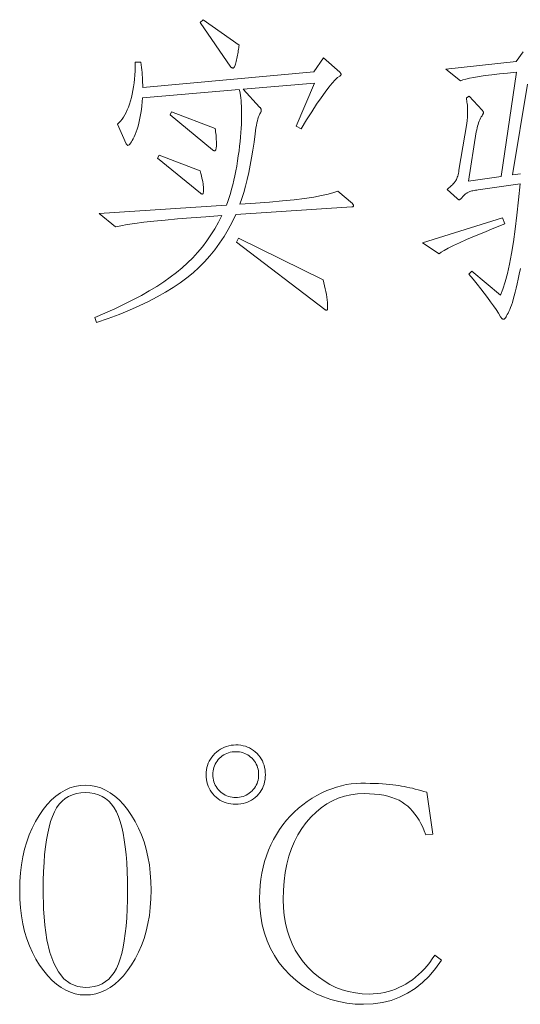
# Model space of a CAD drawing. Extents: x 0 to 1189, y 0 to 841.
# Tile 15 of 132: x 67 to 75, y 46 to 62. Entities that reach past the tile are written whole.
import ezdxf

# ---------------------------------------------------------------- set-up
doc = ezdxf.new("R2010")
doc.units = 0

msp = doc.modelspace()

# ---------------------------------------------------------------- linework, layer by layer
at = {"color": 7, "lineweight": 13}
for points in [[(70.443, 61.813), (70.44, 61.791), (70.438, 61.768), (70.435, 61.745), (70.431, 61.721), (70.428, 61.697), (70.423, 61.672), (70.419, 61.647), (70.414, 61.622), (70.409, 61.596), (70.403, 61.57), (70.397, 61.545), (70.392, 61.523), (70.386, 61.503), (70.38, 61.486), (70.375, 61.471), (70.369, 61.459), (70.364, 61.45), (70.358, 61.443), (70.353, 61.439), (70.348, 61.438), (70.343, 61.438), (70.338, 61.439), (70.333, 61.44), (70.329, 61.441), (70.325, 61.442), (70.322, 61.444), (70.318, 61.446), (70.316, 61.448), (70.313, 61.451), (70.311, 61.454), (69.809, 62.183), (69.857, 62.23)], [(72.301, 59.216), (72.305, 59.212), (72.309, 59.207), (72.312, 59.203), (72.314, 59.2), (72.317, 59.196), (72.319, 59.192), (72.32, 59.189), (72.321, 59.185), (72.322, 59.182), (72.322, 59.179), (72.322, 59.176), (72.321, 59.173), (72.319, 59.171), (72.317, 59.169), (72.314, 59.167), (72.311, 59.165), (72.307, 59.164), (72.302, 59.164), (72.296, 59.163), (72.29, 59.163), (70.39, 59.036), (70.331, 58.912), (70.267, 58.792), (70.198, 58.677), (70.125, 58.566), (70.047, 58.46), (69.964, 58.359), (69.877, 58.262), (69.785, 58.17), (69.689, 58.082), (69.587, 57.999), (69.48, 57.919), (69.363, 57.84), (69.237, 57.763), (69.103, 57.688), (68.959, 57.614), (68.807, 57.542), (68.646, 57.471), (68.476, 57.402), (68.297, 57.334), (68.109, 57.268), (68.078, 57.352), (68.246, 57.423), (68.407, 57.495), (68.56, 57.567), (68.705, 57.639), (68.842, 57.712), (68.972, 57.786), (69.095, 57.86), (69.21, 57.935), (69.317, 58.01), (69.416, 58.086), (69.509, 58.164), (69.599, 58.245), (69.684, 58.33), (69.765, 58.418), (69.842, 58.51), (69.914, 58.605), (69.983, 58.703), (70.047, 58.806), (70.107, 58.911), (70.163, 59.02), (69.9, 59.002), (69.657, 58.984), (69.434, 58.966), (69.23, 58.948), (69.046, 58.929), (68.882, 58.911), (68.737, 58.892), (68.612, 58.873), (68.507, 58.855), (68.421, 58.836), (68.152, 59.057), (70.237, 59.189), (70.26, 59.252), (70.281, 59.316), (70.302, 59.383), (70.322, 59.452), (70.34, 59.524), (70.358, 59.598), (70.375, 59.674), (70.391, 59.752), (70.405, 59.832), (70.419, 59.915), (70.431, 59.998), (70.443, 60.079), (70.453, 60.157), (70.461, 60.233), (70.468, 60.307), (70.474, 60.379), (70.479, 60.448), (70.482, 60.516), (70.484, 60.581), (70.485, 60.644), (70.485, 60.704), (70.483, 60.76), (70.482, 60.813), (70.479, 60.862), (70.476, 60.908), (70.472, 60.951), (70.467, 60.989), (70.461, 61.025), (70.455, 61.056), (70.448, 61.084), (68.859, 60.947), (68.855, 60.882), (68.85, 60.819), (68.843, 60.758), (68.835, 60.699), (68.825, 60.642), (68.814, 60.588), (68.802, 60.536), (68.788, 60.486), (68.773, 60.438), (68.756, 60.393), (68.739, 60.351), (68.723, 60.313), (68.707, 60.28), (68.693, 60.251), (68.679, 60.227), (68.666, 60.207), (68.653, 60.191), (68.642, 60.18), (68.631, 60.173), (68.621, 60.171), (68.618, 60.171), (68.615, 60.172), (68.612, 60.174), (68.61, 60.175), (68.607, 60.178), (68.604, 60.181), (68.602, 60.184), (68.599, 60.188), (68.597, 60.193), (68.595, 60.198), (68.452, 60.52), (68.478, 60.543), (68.503, 60.57), (68.527, 60.6), (68.55, 60.634), (68.571, 60.67), (68.592, 60.71), (68.611, 60.752), (68.63, 60.798), (68.647, 60.847), (68.664, 60.9), (68.679, 60.954), (68.692, 61.011), (68.704, 61.07), (68.714, 61.13), (68.723, 61.193), (68.73, 61.257), (68.736, 61.323), (68.74, 61.391), (68.742, 61.461), (68.743, 61.533), (68.833, 61.533), (68.839, 61.491), (68.844, 61.449), (68.849, 61.407), (68.853, 61.366), (68.856, 61.325), (68.859, 61.284), (68.861, 61.243), (68.863, 61.202), (68.864, 61.162), (68.864, 61.121), (71.667, 61.375), (71.826, 61.607), (72.095, 61.37), (72.099, 61.365), (72.103, 61.361), (72.106, 61.357), (72.109, 61.353), (72.111, 61.35), (72.113, 61.346), (72.114, 61.343), (72.115, 61.339), (72.116, 61.336), (72.116, 61.333), (72.116, 61.329), (72.115, 61.326), (72.114, 61.324), (72.113, 61.321), (72.111, 61.318), (72.109, 61.315), (72.106, 61.313), (72.103, 61.311), (72.099, 61.308), (72.095, 61.306), (72.059, 61.281), (72.017, 61.243), (71.969, 61.191), (71.915, 61.125), (71.855, 61.045), (71.788, 60.951), (71.716, 60.844), (71.637, 60.723), (71.552, 60.589), (71.462, 60.44), (71.382, 60.483), (71.678, 61.19), (70.511, 61.09), (70.781, 60.799), (70.786, 60.794), (70.79, 60.789), (70.794, 60.784), (70.797, 60.778), (70.8, 60.773), (70.803, 60.768), (70.805, 60.762), (70.806, 60.757), (70.807, 60.752), (70.807, 60.747), (70.807, 60.741), (70.807, 60.736), (70.806, 60.732), (70.805, 60.727), (70.804, 60.723), (70.803, 60.719), (70.802, 60.715), (70.8, 60.711), (70.798, 60.708), (70.796, 60.704), (70.785, 60.685), (70.774, 60.662), (70.764, 60.636), (70.754, 60.606), (70.745, 60.574), (70.736, 60.538), (70.728, 60.499), (70.72, 60.456), (70.713, 60.41), (70.707, 60.361), (70.689, 60.225), (70.67, 60.094), (70.649, 59.967), (70.626, 59.844), (70.602, 59.726), (70.577, 59.613), (70.55, 59.504), (70.521, 59.4), (70.49, 59.3), (70.459, 59.205), (70.711, 59.222), (70.943, 59.241), (71.155, 59.26), (71.346, 59.28), (71.517, 59.301), (71.667, 59.324), (71.797, 59.347), (71.906, 59.371), (71.995, 59.396), (72.063, 59.422)], [(70.052, 60.446), (70.056, 60.418), (70.06, 60.39), (70.063, 60.363), (70.066, 60.337), (70.068, 60.311), (70.07, 60.286), (70.071, 60.262), (70.072, 60.238), (70.073, 60.215), (70.073, 60.192), (70.073, 60.171), (70.072, 60.152), (70.07, 60.136), (70.068, 60.121), (70.065, 60.109), (70.062, 60.099), (70.058, 60.091), (70.053, 60.086), (70.048, 60.083), (70.041, 60.081), (70.039, 60.082), (70.037, 60.082), (70.034, 60.083), (70.031, 60.084), (70.028, 60.085), (70.025, 60.087), (70.022, 60.089), (70.018, 60.092), (70.014, 60.094), (70.01, 60.097), (69.313, 60.673), (69.334, 60.72)], [(69.809, 59.754), (69.819, 59.712), (69.828, 59.673), (69.836, 59.636), (69.843, 59.603), (69.849, 59.571), (69.854, 59.543), (69.857, 59.517), (69.86, 59.494), (69.861, 59.474), (69.862, 59.456), (69.862, 59.44), (69.861, 59.426), (69.86, 59.414), (69.859, 59.404), (69.857, 59.395), (69.855, 59.387), (69.853, 59.381), (69.85, 59.377), (69.847, 59.375), (69.844, 59.374), (69.84, 59.374), (69.836, 59.374), (69.833, 59.375), (69.83, 59.376), (69.827, 59.377), (69.824, 59.378), (69.822, 59.379), (69.819, 59.381), (69.817, 59.383), (69.814, 59.385), (69.107, 59.96), (69.133, 60.013)], [(74.803, 58.883), (74.62, 58.812), (74.454, 58.745), (74.305, 58.684), (74.172, 58.627), (74.056, 58.576), (73.957, 58.529), (73.874, 58.487), (73.808, 58.451), (73.759, 58.419), (73.726, 58.392), (73.452, 58.572), (74.761, 58.983)], [(71.821, 57.97), (71.835, 57.92), (71.847, 57.87), (71.858, 57.822), (71.868, 57.775), (71.876, 57.728), (71.883, 57.683), (71.888, 57.638), (71.891, 57.595), (71.894, 57.552), (71.894, 57.511), (71.894, 57.503), (71.894, 57.495), (71.893, 57.489), (71.892, 57.484), (71.891, 57.479), (71.89, 57.475), (71.888, 57.472), (71.886, 57.47), (71.884, 57.469), (71.881, 57.468), (71.879, 57.468), (71.876, 57.469), (71.873, 57.469), (71.87, 57.47), (71.867, 57.471), (71.864, 57.472), (71.861, 57.474), (71.858, 57.475), (71.855, 57.477), (71.852, 57.479), (70.4, 58.587), (70.437, 58.651)], [(70.39, 50.347), (70.431, 50.346), (70.471, 50.341), (70.51, 50.334), (70.547, 50.325), (70.583, 50.312), (70.617, 50.297), (70.649, 50.278), (70.68, 50.257), (70.71, 50.234), (70.738, 50.207), (70.764, 50.178), (70.788, 50.148), (70.808, 50.117), (70.826, 50.084), (70.841, 50.05), (70.854, 50.014), (70.863, 49.978), (70.87, 49.939), (70.874, 49.9), (70.876, 49.859), (70.874, 49.818), (70.87, 49.778), (70.863, 49.74), (70.854, 49.703), (70.841, 49.668), (70.826, 49.634), (70.808, 49.602), (70.788, 49.571), (70.764, 49.541), (70.738, 49.513), (70.71, 49.487), (70.68, 49.463), (70.649, 49.443), (70.617, 49.425), (70.583, 49.41), (70.547, 49.398), (70.51, 49.388), (70.471, 49.381), (70.431, 49.377), (70.39, 49.376), (70.348, 49.377), (70.308, 49.381), (70.27, 49.388), (70.233, 49.398), (70.197, 49.411), (70.163, 49.426), (70.13, 49.444), (70.099, 49.465), (70.07, 49.489), (70.041, 49.515), (70.015, 49.544), (69.992, 49.574), (69.971, 49.605), (69.954, 49.638), (69.939, 49.671), (69.926, 49.706), (69.917, 49.742), (69.91, 49.78), (69.906, 49.819), (69.904, 49.859), (69.906, 49.899), (69.91, 49.937), (69.917, 49.975), (69.927, 50.011), (69.94, 50.047), (69.956, 50.081), (69.974, 50.113), (69.995, 50.145), (70.02, 50.175), (70.047, 50.204), (70.076, 50.231), (70.106, 50.256), (70.138, 50.277), (70.17, 50.296), (70.204, 50.311), (70.239, 50.324), (70.275, 50.334), (70.312, 50.341), (70.35, 50.345)], [(70.39, 49.486), (70.421, 49.488), (70.451, 49.491), (70.48, 49.496), (70.509, 49.504), (70.536, 49.513), (70.562, 49.525), (70.587, 49.539), (70.611, 49.556), (70.634, 49.574), (70.656, 49.595), (70.677, 49.617), (70.695, 49.64), (70.712, 49.664), (70.726, 49.689), (70.738, 49.715), (70.747, 49.743), (70.755, 49.771), (70.76, 49.8), (70.764, 49.83), (70.765, 49.861), (70.764, 49.892), (70.76, 49.923), (70.755, 49.952), (70.747, 49.98), (70.738, 50.007), (70.726, 50.033), (70.712, 50.058), (70.695, 50.083), (70.677, 50.106), (70.656, 50.128), (70.634, 50.148), (70.611, 50.167), (70.587, 50.183), (70.562, 50.197), (70.536, 50.209), (70.509, 50.219), (70.48, 50.226), (70.451, 50.232), (70.421, 50.235), (70.39, 50.236), (70.359, 50.235), (70.329, 50.232), (70.299, 50.226), (70.271, 50.219), (70.244, 50.209), (70.218, 50.197), (70.193, 50.183), (70.169, 50.167), (70.145, 50.148), (70.123, 50.128), (70.103, 50.106), (70.084, 50.083), (70.068, 50.058), (70.054, 50.033), (70.042, 50.007), (70.032, 49.98), (70.025, 49.952), (70.019, 49.923), (70.016, 49.892), (70.015, 49.861), (70.016, 49.83), (70.019, 49.8), (70.025, 49.771), (70.032, 49.743), (70.042, 49.715), (70.054, 49.689), (70.068, 49.664), (70.084, 49.64), (70.103, 49.617), (70.123, 49.595), (70.145, 49.574), (70.169, 49.556), (70.193, 49.539), (70.218, 49.525), (70.244, 49.513), (70.271, 49.504), (70.299, 49.496), (70.329, 49.491), (70.359, 49.488)], [(73.763, 46.821), (73.665, 46.683), (73.56, 46.56), (73.449, 46.452), (73.331, 46.358), (73.206, 46.278), (73.075, 46.213), (72.938, 46.162), (72.794, 46.126), (72.643, 46.105), (72.486, 46.097), (72.345, 46.102), (72.209, 46.117), (72.078, 46.141), (71.95, 46.175), (71.827, 46.218), (71.708, 46.271), (71.594, 46.334), (71.484, 46.406), (71.378, 46.489), (71.277, 46.58), (71.182, 46.68), (71.098, 46.785), (71.024, 46.897), (70.959, 47.014), (70.905, 47.137), (70.86, 47.265), (70.825, 47.4), (70.8, 47.541), (70.786, 47.687), (70.781, 47.839), (70.783, 47.944), (70.79, 48.047), (70.801, 48.147), (70.817, 48.246), (70.838, 48.343), (70.863, 48.438), (70.893, 48.531), (70.928, 48.622), (70.967, 48.71), (71.01, 48.798), (71.058, 48.882), (71.109, 48.962), (71.163, 49.039), (71.221, 49.112), (71.283, 49.182), (71.348, 49.247), (71.416, 49.309), (71.487, 49.368), (71.562, 49.422), (71.641, 49.473), (71.721, 49.52), (71.801, 49.562), (71.882, 49.598), (71.962, 49.63), (72.042, 49.657), (72.122, 49.679), (72.201, 49.697), (72.281, 49.709), (72.361, 49.716), (72.441, 49.719), (72.519, 49.718), (72.593, 49.717), (72.664, 49.715), (72.731, 49.713), (72.795, 49.709), (72.855, 49.705), (72.912, 49.701), (72.965, 49.695), (73.015, 49.689), (73.061, 49.682), (73.106, 49.674), (73.15, 49.665), (73.196, 49.656), (73.241, 49.646), (73.287, 49.636), (73.333, 49.624), (73.379, 49.612), (73.426, 49.599), (73.473, 49.585), (73.52, 49.571), (73.621, 48.885), (73.505, 48.874), (73.48, 48.939), (73.454, 49.001), (73.425, 49.059), (73.394, 49.114), (73.361, 49.166), (73.326, 49.215), (73.289, 49.261), (73.249, 49.303), (73.208, 49.342), (73.164, 49.378), (73.117, 49.411), (73.066, 49.44), (73.01, 49.466), (72.949, 49.488), (72.885, 49.507), (72.816, 49.522), (72.743, 49.534), (72.665, 49.543), (72.583, 49.548), (72.496, 49.55), (72.384, 49.545), (72.276, 49.531), (72.171, 49.507), (72.071, 49.474), (71.974, 49.432), (71.88, 49.38), (71.791, 49.318), (71.706, 49.247), (71.624, 49.167), (71.546, 49.077), (71.474, 48.98), (71.409, 48.876), (71.352, 48.765), (71.303, 48.648), (71.261, 48.525), (71.227, 48.395), (71.2, 48.259), (71.181, 48.117), (71.17, 47.968), (71.166, 47.813), (71.17, 47.68), (71.182, 47.552), (71.203, 47.429), (71.231, 47.311), (71.268, 47.197), (71.313, 47.089), (71.366, 46.985), (71.428, 46.886), (71.497, 46.791), (71.575, 46.702), (71.659, 46.619), (71.746, 46.545), (71.837, 46.48), (71.932, 46.423), (72.031, 46.375), (72.133, 46.336), (72.24, 46.305), (72.35, 46.284), (72.463, 46.271), (72.581, 46.266), (72.644, 46.268), (72.706, 46.273), (72.767, 46.281), (72.828, 46.292), (72.888, 46.307), (72.947, 46.325), (73.006, 46.346), (73.064, 46.371), (73.121, 46.399), (73.177, 46.43), (73.232, 46.464), (73.286, 46.501), (73.337, 46.541), (73.388, 46.584), (73.436, 46.629), (73.483, 46.678), (73.528, 46.729), (73.571, 46.783), (73.612, 46.84), (73.652, 46.9)], [(67.925, 49.687), (68.011, 49.682), (68.095, 49.667), (68.177, 49.643), (68.256, 49.608), (68.333, 49.564), (68.408, 49.509), (68.48, 49.445), (68.55, 49.371), (68.617, 49.287), (68.682, 49.193), (68.743, 49.092), (68.797, 48.986), (68.845, 48.876), (68.887, 48.76), (68.922, 48.64), (68.95, 48.515), (68.973, 48.385), (68.989, 48.25), (68.998, 48.11), (69.002, 47.966), (68.998, 47.823), (68.989, 47.684), (68.973, 47.55), (68.95, 47.421), (68.922, 47.296), (68.887, 47.176), (68.845, 47.061), (68.797, 46.951), (68.743, 46.845), (68.682, 46.744), (68.617, 46.65), (68.55, 46.566), (68.48, 46.492), (68.408, 46.428), (68.333, 46.374), (68.256, 46.329), (68.177, 46.295), (68.095, 46.27), (68.011, 46.255), (67.925, 46.25), (67.841, 46.255), (67.759, 46.27), (67.68, 46.294), (67.602, 46.329), (67.526, 46.372), (67.452, 46.426), (67.38, 46.49), (67.31, 46.563), (67.241, 46.646), (67.175, 46.739), (67.113, 46.839), (67.057, 46.944), (67.008, 47.054), (66.965, 47.169), (66.929, 47.29), (66.9, 47.415), (66.877, 47.545), (66.861, 47.68), (66.851, 47.821), (66.848, 47.966), (66.851, 48.11), (66.86, 48.25), (66.876, 48.385), (66.899, 48.515), (66.928, 48.64), (66.963, 48.76), (67.004, 48.876), (67.052, 48.986), (67.106, 49.092), (67.167, 49.193), (67.232, 49.287), (67.3, 49.371), (67.369, 49.445), (67.442, 49.509), (67.516, 49.564), (67.593, 49.608), (67.672, 49.643), (67.754, 49.667), (67.838, 49.682)], [(67.925, 46.372), (68, 46.376), (68.071, 46.387), (68.137, 46.407), (68.199, 46.434), (68.255, 46.469), (68.307, 46.511), (68.354, 46.562), (68.396, 46.62), (68.433, 46.686), (68.466, 46.76), (68.494, 46.842), (68.52, 46.932), (68.542, 47.031), (68.562, 47.139), (68.579, 47.255), (68.592, 47.38), (68.603, 47.514), (68.61, 47.656), (68.615, 47.807), (68.616, 47.966), (68.615, 48.125), (68.61, 48.276), (68.603, 48.419), (68.592, 48.552), (68.579, 48.677), (68.562, 48.794), (68.542, 48.902), (68.52, 49.002), (68.494, 49.093), (68.466, 49.175), (68.433, 49.249), (68.396, 49.316), (68.354, 49.374), (68.307, 49.425), (68.255, 49.468), (68.199, 49.503), (68.137, 49.53), (68.071, 49.55), (68, 49.562), (67.925, 49.566), (67.849, 49.562), (67.778, 49.55), (67.712, 49.53), (67.65, 49.503), (67.594, 49.468), (67.542, 49.425), (67.495, 49.374), (67.453, 49.316), (67.416, 49.249), (67.383, 49.175), (67.355, 49.093), (67.329, 49.002), (67.307, 48.902), (67.287, 48.794), (67.271, 48.677), (67.257, 48.552), (67.247, 48.419), (67.239, 48.276), (67.235, 48.125), (67.233, 47.966), (67.24, 47.663), (67.261, 47.392), (67.295, 47.153), (67.344, 46.946), (67.406, 46.77), (67.482, 46.627), (67.572, 46.515), (67.676, 46.436), (67.793, 46.388)]]:
    msp.add_lwpolyline(points, close=True, dxfattribs=at)
for points in [[(75.056, 58.151), (75.038, 58.062), (75.021, 57.98), (75.004, 57.903), (74.987, 57.831), (74.971, 57.765), (74.955, 57.704), (74.939, 57.648), (74.924, 57.598), (74.909, 57.553), (74.894, 57.513), (74.88, 57.479), (74.866, 57.449), (74.853, 57.422), (74.841, 57.398), (74.83, 57.378), (74.82, 57.36), (74.81, 57.346), (74.802, 57.335), (74.794, 57.327), (74.788, 57.322), (74.782, 57.321), (74.777, 57.321), (74.771, 57.322), (74.766, 57.324), (74.761, 57.327), (74.756, 57.331), (74.75, 57.336), (74.745, 57.341), (74.74, 57.348), (74.735, 57.355), (74.729, 57.363), (74.695, 57.42), (74.656, 57.48), (74.614, 57.543), (74.568, 57.609), (74.518, 57.677), (74.464, 57.748), (74.407, 57.822), (74.346, 57.898), (74.281, 57.978), (74.212, 58.06), (74.259, 58.112), (74.729, 57.716), (74.769, 57.815), (74.806, 57.933), (74.842, 58.069), (74.877, 58.224), (74.91, 58.397), (74.941, 58.589), (74.971, 58.8), (75, 59.029), (75.026, 59.277), (75.051, 59.543), (74.365, 59.443), (74.34, 59.439), (74.318, 59.436), (74.296, 59.432), (74.277, 59.428), (74.259, 59.424), (74.242, 59.42), (74.228, 59.415), (74.215, 59.411), (74.203, 59.406), (74.193, 59.4), (74.185, 59.395), (74.176, 59.389), (74.167, 59.383), (74.158, 59.376), (74.15, 59.369), (74.141, 59.361), (74.133, 59.353), (74.125, 59.345), (74.117, 59.336), (74.109, 59.327), (74.101, 59.318), (74.094, 59.309), (74.087, 59.302), (74.081, 59.296), (74.075, 59.291), (74.07, 59.287), (74.065, 59.283), (74.061, 59.281), (74.057, 59.28), (74.054, 59.279), (74.05, 59.279), (74.047, 59.28), (74.044, 59.281), (74.04, 59.282), (74.036, 59.284), (74.033, 59.287), (74.029, 59.289), (74.025, 59.293), (74.021, 59.296), (74.017, 59.3), (73.853, 59.448), (73.869, 59.462), (73.885, 59.475), (73.9, 59.488), (73.914, 59.501), (73.928, 59.513), (73.94, 59.526), (73.952, 59.538), (73.963, 59.549), (73.973, 59.561), (73.982, 59.572), (73.991, 59.584), (73.999, 59.597), (74.007, 59.613), (74.014, 59.629), (74.021, 59.648), (74.028, 59.668), (74.033, 59.69), (74.039, 59.713), (74.044, 59.738), (74.048, 59.765), (74.175, 60.53), (74.178, 60.545), (74.181, 60.561), (74.183, 60.578), (74.185, 60.596), (74.187, 60.614), (74.188, 60.633), (74.189, 60.653), (74.19, 60.674), (74.191, 60.695), (74.191, 60.718), (74.191, 60.74), (74.19, 60.763), (74.189, 60.786), (74.187, 60.809), (74.186, 60.832), (74.183, 60.855), (74.18, 60.878), (74.177, 60.901), (74.174, 60.924), (74.17, 60.947), (74.217, 60.979), (74.428, 60.747), (74.432, 60.742), (74.436, 60.738), (74.439, 60.734), (74.442, 60.73), (74.444, 60.726), (74.446, 60.722), (74.448, 60.718), (74.449, 60.715), (74.449, 60.711), (74.449, 60.707), (74.449, 60.703), (74.449, 60.699), (74.448, 60.695), (74.446, 60.69), (74.444, 60.685), (74.442, 60.68), (74.439, 60.675), (74.436, 60.669), (74.432, 60.663), (74.428, 60.657), (74.415, 60.636), (74.403, 60.614), (74.391, 60.591), (74.38, 60.566), (74.37, 60.541), (74.361, 60.514), (74.353, 60.485), (74.346, 60.456), (74.339, 60.425), (74.333, 60.393), (74.207, 59.585), (74.74, 59.659), (74.993, 61.37), (74.846, 61.356), (74.712, 61.342), (74.589, 61.328), (74.479, 61.314), (74.381, 61.3), (74.295, 61.285), (74.222, 61.271), (74.16, 61.256), (74.111, 61.242), (74.075, 61.227), (73.832, 61.422), (74.988, 61.544), (75.099, 61.702)], [(75.173, 61.174), (74.925, 59.686), (75.057, 59.707)]]:
    msp.add_lwpolyline(points, dxfattribs=at)

doc.saveas('drawing.dxf')
